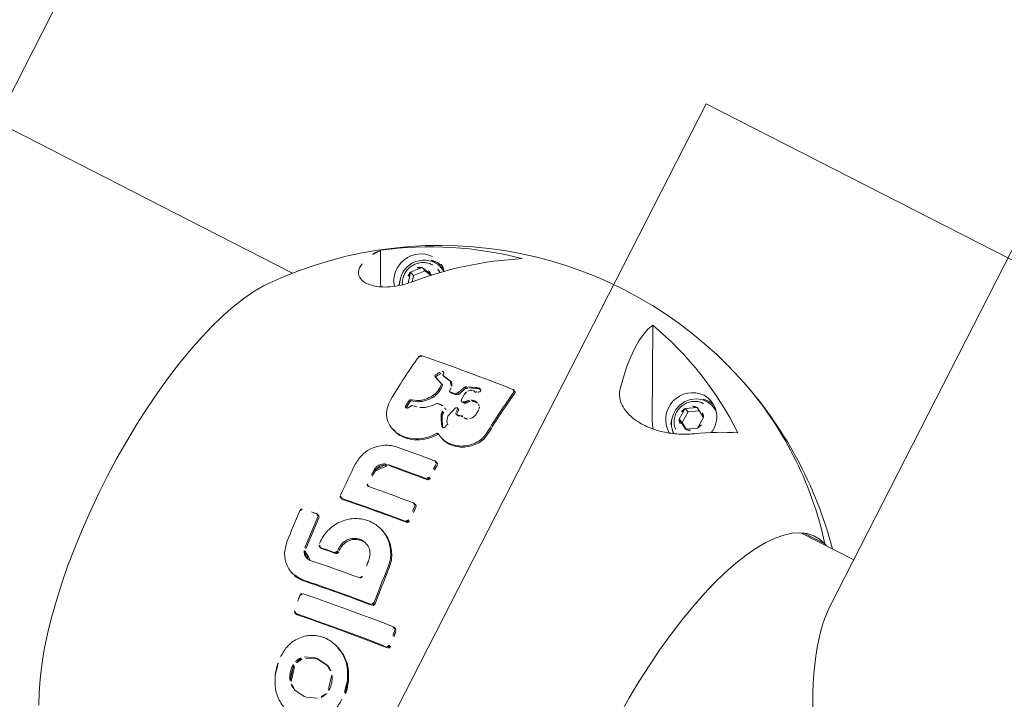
# Model space of a CAD drawing. Extents: x 5459245 to 5462690, y 5971016 to 5972523.
# Tile 100 of 198: x 5462451.763 to 5462452.005, y 5972211.805 to 5972211.972. Entities that reach past the tile are written whole.
import ezdxf

# ---------------------------------------------------------------- set-up
doc = ezdxf.new("R2010")
doc.units = 0
doc.layers.add('A_MAŁA ARCHITEKTURA', color=195, linetype='CONTINUOUS', lineweight=9)

# ---------------------------------------------------------------- blocks, each defined once
blk = doc.blocks.new('A$C43995eb0')
at = {"layer": 'A_MAŁA ARCHITEKTURA'}
for p, q in [((3296.64, 150), (3296.64, -150)), ((3296.64, -150), (3596.64, -150)), ((3092.12, -303.62), (3692.12, -303.62))]:
    blk.add_line(p, q, dxfattribs=at)
at = {"layer": 'A_MAŁA ARCHITEKTURA', "linetype": 'Continuous'}
for p, q in [((3168.68, -66.5), (3392.9, -66.5)), ((3380.14, -66.5), (3380.14, -81.1)), ((3379.89, -74.62), (3380.14, -74.02)), ((3379.91, -80.54), (3379.89, -74.62)), ((3362.41, -114.27), (3362.79, -113.48)), ((3362.41, -114.27), (3362.22, -114.78)), ((3365.75, -115.44), (3364.27, -117.9)), ((3368.79, -115.52), (3365.75, -115.44)), ((3370.36, -118.07), (3368.79, -115.52)), ((3364.27, -117.9), (3365.84, -120.44)), ((3364.76, -117.07), (3366.22, -119.43)), ((3368.89, -120.53), (3370.36, -118.07)), ((3369.27, -119.51), (3370.25, -117.88)), ((3366.22, -119.43), (3365.84, -120.44)), ((3365.84, -120.44), (3368.89, -120.53)), ((3366.22, -119.43), (3369.27, -119.51)), ((3369.27, -119.51), (3368.89, -120.53)), ((3351.24, -136.88), (3372.21, -126.34)), ((3381.16, -159.79), (3381.03, -160.13)), ((3446.65, -159.37), (3446.52, -159.71)), ((3389.32, -165.55), (3390.79, -165.69)), ((3390.79, -165.69), (3391.72, -166.08)), ((3384.5, -168.16), (3384.49, -167.85)), ((3384.63, -167.82), (3384.62, -167.51)), ((3385.41, -170.5), (3384.84, -168.92)), ((3385.54, -170.16), (3384.96, -168.59)), ((3385.79, -168.36), (3385.69, -168.75)), ((3386.07, -169.78), (3385.97, -169.66)), ((3386.44, -170.1), (3386.07, -169.78)), ((3389.49, -169.75), (3389.49, -169.93)), ((3405.57, -168.81), (3405.44, -169.15)), ((3417.18, -168.78), (3417.06, -169.12)), ((3457.28, -169.66), (3457.15, -170)), ((3470.65, -168.6), (3471.67, -171.1)), ((3387.69, -171.92), (3386.23, -171.37)), ((3387.82, -171.58), (3386.36, -171.03)), ((3389.14, -170.5), (3387.4, -170.44)), ((3388.39, -172.09), (3388.52, -172.45)), ((3389.32, -170.41), (3389.47, -170.02)), ((3389.36, -170.09), (3389.36, -170.27)), ((3392.3, -170.31), (3391.51, -170.32)), ((3394.02, -171.65), (3391.56, -170.92)), ((3392.43, -169.97), (3391.63, -169.98)), ((3394.15, -171.65), (3394.78, -171.51)), ((3395.5, -171.22), (3394.78, -171.51)), ((3395.84, -172.32), (3396.41, -171.91)), ((3396.11, -170.8), (3396.17, -170.88)), ((3396.28, -172.25), (3396.34, -172.22)), ((3396.89, -171.96), (3396.34, -172.22)), ((3396.41, -171.91), (3396.47, -171.88)), ((3397.02, -171.62), (3396.47, -171.88)), ((3397.18, -171.46), (3397.02, -171.62)), ((3399.62, -170.62), (3399.75, -170.28)), ((3461.95, -172.98), (3462.3, -170.21)), ((3462.07, -172.64), (3462.42, -169.87)), ((3471.74, -171.7), (3471.4, -174.46)), ((3471.67, -171.1), (3471.74, -171.7)), ((3387.51, -174.08), (3388.37, -174.12)), ((3388.26, -172.43), (3388.39, -172.79)), ((3388.39, -172.79), (3388.61, -173.82)), ((3388.52, -172.45), (3388.74, -173.48)), ((3388.58, -174.03), (3388.73, -173.64)), ((3395.71, -172.66), (3394.6, -173.27)), ((3395.84, -172.32), (3394.73, -172.93)), ((3395.71, -172.66), (3396.28, -172.25)), ((3426.63, -173.04), (3426.5, -173.38)), ((3462.02, -173.58), (3461.95, -172.98)), ((3463.05, -176.07), (3462.02, -173.58)), ((3462.15, -173.24), (3462.07, -172.64)), ((3463.18, -175.73), (3462.15, -173.24)), ((3385.75, -177.26), (3385.9, -176.86)), ((3385.79, -177.12), (3386.1, -175.11)), ((3385.92, -176.78), (3386.23, -174.77)), ((3387.06, -178.45), (3387.68, -176.74)), ((3387.59, -176.97), (3387.46, -177.31)), ((3392.62, -175.47), (3393.75, -176.38)), ((3393.75, -176.38), (3394.79, -177.58)), ((3385.28, -177.3), (3385.51, -177.33)), ((3386.14, -178.76), (3386.47, -178.94)), ((3386.26, -178.42), (3386.6, -178.6)), ((3386.9, -178.81), (3386.76, -178.96)), ((3387.02, -178.47), (3386.88, -178.62)), ((3387.06, -178.45), (3386.9, -178.81)), ((3387.19, -178.11), (3387.02, -178.47)), ((3395.82, -180.61), (3395.57, -179.47)), ((3394.22, -180.19), (3394.61, -181.31)), ((3394.35, -179.85), (3394.74, -180.97)), ((3394.7, -181.63), (3394.61, -181.31)), ((3394.83, -181.29), (3394.74, -180.97)), ((3396.89, -182.06), (3395.02, -181.91)), ((3397.01, -181.72), (3395.14, -181.58)), ((3396.05, -180.87), (3396.77, -181.3)), ((3403.2, -182.25), (3403.33, -181.91)), ((3454.46, -183.06), (3454.61, -182.66)), ((3424.04, -186.03), (3424.19, -185.63)), ((3430.42, -188.85), (3430.27, -189.24)), ((3439.03, -188.23), (3430.78, -188.89)), ((3439.15, -187.89), (3430.91, -188.55)), ((3445.96, -188.33), (3446.09, -187.99)), ((3362.41, -189.45), (3362.22, -189.96)), ((3365.04, -191.14), (3364.42, -193.94)), ((3365.2, -191.1), (3364.8, -192.92)), ((3365.04, -191.14), (3365.14, -191.04)), ((3365.19, -191.09), (3365.04, -191.14)), ((3364.8, -192.92), (3364.42, -193.94)), ((3364.42, -193.94), (3366.7, -195.96)), ((3364.8, -192.92), (3367.08, -194.94)), ((3367.08, -194.94), (3366.7, -195.96)), ((3366.7, -195.96), (3369.36, -195.24)), ((3367.08, -194.94), (3368.66, -194.52)), ((3372.21, -201.51), (3373.33, -200.84)), ((3365.3, -204.99), (3372.21, -201.51)), ((3380.14, -221.75), (3380.14, -250.43)), ((3380.14, -250.43), (3380.14, -390.59))]:
    blk.add_line(p, q, dxfattribs=at)
at = {"layer": 'A_MAŁA ARCHITEKTURA', "linetype": 'Continuous', "flags": 128}
for points in [[(3440.49, -100.48), (3435.62, -100.27), (3430.8, -99.93), (3426.07, -99.47), (3421.44, -98.9), (3416.96, -98.22), (3412.63, -97.42), (3408.48, -96.52), (3404.53, -95.51), (3400.81, -94.42), (3397.34, -93.23), (3394.13, -91.95), (3391.19, -90.6), (3388.56, -89.18), (3386.23, -87.7), (3384.23, -86.17), (3382.56, -84.59), (3381.23, -82.97), (3380.25, -81.32), (3379.62, -79.65), (3379.35, -77.97), (3379.44, -76.29), (3379.89, -74.62)], [(3372.64, -120.11), (3372.31, -120.52), (3371.26, -121.45), (3369.98, -122.08), (3368.57, -122.39), (3367.1, -122.35), (3365.68, -121.96), (3364.38, -121.25), (3363.29, -120.27), (3362.49, -119.08), (3362.01, -117.74), (3361.89, -116.35), (3362.14, -114.99), (3362.74, -113.75), (3363.23, -113.12)], [(3361.61, -116.08), (3361.8, -114.65), (3361.81, -114.59)], [(3372.21, -126.34), (3373.73, -125.38), (3373.99, -125.17)], [(3368.85, -136.91), (3365.91, -137.49), (3363.17, -137.91), (3360.63, -138.16), (3358.29, -138.24), (3356.18, -138.15), (3354.3, -137.9), (3352.65, -137.47), (3351.24, -136.88)], [(3446.48, -160.01), (3446.79, -163.02), (3447.12, -166.02), (3447.45, -168.99), (3447.81, -171.95), (3448.17, -174.88), (3448.55, -177.78), (3448.94, -180.65), (3449.34, -183.49)], [(3454.49, -182.78), (3454.09, -179.94), (3453.7, -177.07), (3453.32, -174.16), (3452.96, -171.23), (3452.61, -168.28), (3452.27, -165.3), (3451.95, -162.3), (3451.64, -159.29)], [(3454.62, -182.44), (3454.22, -179.6), (3453.83, -176.73), (3453.45, -173.82), (3453.09, -170.89), (3452.74, -167.94), (3452.4, -164.96), (3452.07, -161.96), (3451.76, -158.95)], [(3405.41, -169.43), (3405.55, -170.68), (3405.7, -171.93), (3405.84, -173.17), (3405.99, -174.41), (3406.15, -175.65), (3406.3, -176.88), (3406.46, -178.1), (3406.61, -179.32)], [(3411.48, -179.38), (3411.32, -178.16), (3411.16, -176.93), (3411.01, -175.7), (3410.86, -174.47), (3410.71, -173.23), (3410.56, -171.98), (3410.42, -170.74), (3410.28, -169.49)], [(3411.61, -179.04), (3411.45, -177.82), (3411.29, -176.59), (3411.14, -175.36), (3410.99, -174.13), (3410.84, -172.89), (3410.69, -171.64), (3410.55, -170.4), (3410.4, -169.15)], [(3417.02, -169.4), (3417.19, -170.89), (3417.37, -172.36), (3417.54, -173.84), (3417.72, -175.3), (3417.9, -176.76), (3418.09, -178.22), (3418.28, -179.66), (3418.47, -181.1)], [(3424.09, -185.7), (3423.8, -183.7), (3423.52, -181.67), (3423.25, -179.63), (3422.98, -177.58), (3422.72, -175.51), (3422.46, -173.43), (3422.21, -171.34), (3421.97, -169.23)], [(3424.21, -185.36), (3423.93, -183.36), (3423.65, -181.33), (3423.37, -179.29), (3423.11, -177.24), (3422.84, -175.17), (3422.59, -173.09), (3422.34, -171), (3422.1, -168.89)], [(3439.51, -172.97), (3439.71, -174.59), (3439.92, -176.19), (3440.12, -177.79), (3440.33, -179.38), (3440.55, -180.96), (3440.77, -182.53), (3440.99, -184.09), (3441.21, -185.64)], [(3437.24, -184.82), (3437.18, -184.38), (3437.11, -183.93), (3437.05, -183.49), (3436.99, -183.04), (3436.92, -182.6), (3436.86, -182.15), (3436.8, -181.7), (3436.74, -181.25)], [(3437.37, -184.48), (3437.3, -184.04), (3437.24, -183.59), (3437.18, -183.15), (3437.11, -182.7), (3437.05, -182.26), (3436.99, -181.81), (3436.93, -181.36), (3436.86, -180.91)], [(3362, -190.67), (3362.48, -189.37), (3362.91, -188.7)], [(3362.41, -189.45), (3362.67, -188.87), (3362.79, -188.66)], [(3361.61, -191.25), (3361.8, -189.83), (3361.81, -189.76)], [(3370.87, -196.96), (3370.17, -197.22), (3369.62, -197.37)], [(3503.43, -228.92), (3500.64, -230.3), (3497.57, -231.61), (3494.22, -232.84), (3490.62, -233.99), (3486.78, -235.04), (3482.73, -235.99), (3478.49, -236.84), (3474.08, -237.58), (3469.52, -238.21), (3464.84, -238.73), (3460.06, -239.12), (3455.21, -239.4), (3450.31, -239.55), (3445.4, -239.58), (3440.49, -239.49), (3435.62, -239.27), (3430.8, -238.94), (3426.07, -238.48), (3421.44, -237.91), (3416.96, -237.22), (3412.63, -236.43), (3408.48, -235.52), (3404.53, -234.52), (3400.81, -233.42), (3397.34, -232.23), (3394.13, -230.96), (3391.19, -229.61), (3388.56, -228.19), (3386.23, -226.71), (3384.96, -225.77)]]:
    blk.add_lwpolyline(points, dxfattribs=at)
at = {"layer": 'A_MAŁA ARCHITEKTURA', "linetype": 'Continuous'}
for centre, radius, start, end in [((3446.64, -147.06), 100, 131.6823, 159.3723), ((3435.53, -143.03), 88.18, 129.1188, 159.2798), ((3435.57, -143.06), 88.23, 129.1289, 159.2697), ((3430.85, -154.67), 81.58, 143.4716, 167.4066), ((3418.32, -83.73), 57.55, 202.8879, 213.4665), ((3446.64, -147.06), 100, 159.3723, 231.9164), ((3366.9, -117.96), 6.06, 77.3872, 178.1356), ((3367.63, -116.03), 6.02, 180.4337, 216.6772), ((3366.98, -117.85), 2.72, 117.0903, 180.896), ((3367.19, -118.28), 3.2, 59.8951, 116.9177), ((3367.34, -118.18), 3.03, 2.0735, 61.2336), ((3367.44, -117.59), 6.6, 181.5323, 327.054), ((3367.29, -117.79), 3.03, 182.0735, 241.2336), ((3367.65, -118.11), 2.72, 297.0903, 0.896), ((3367.44, -117.68), 3.2, 239.8951, 296.9177), ((3368.37, -116.32), 6.01, 282.0018, 316.8063), ((3405.65, -0.71), 160.96, 261.3761, 265.6529), ((3405.77, -0.37), 160.96, 261.3761, 265.6529), ((3407.16, 140.17), 302.09, 277.589, 278.3296), ((3407.29, 140.51), 302.09, 277.589, 278.3296), ((3853.19, -116.03), 474.27, 185.3694, 188.2415), ((3408.14, 132.31), 301.24, 274.934, 276.7064), ((3408.26, 132.65), 301.24, 274.934, 276.7064), ((3410.48, 68.51), 237.37, 268.9057, 269.7863), ((3410.61, 68.85), 237.37, 268.9057, 269.7863), ((3410.12, 100.83), 269.69, 271.5817, 272.3707), ((3410.25, 101.17), 269.69, 271.5817, 272.3707), ((3429.22, -127.75), 90.15, 210.1129, 227.9581), ((3438.99, -153.52), 89.89, 192.5031, 214.9315), ((3408.8, 126.7), 300.62, 274.9285, 275.7279), ((3411.82, 78.3), 260.09, 270.5348, 271.347), ((3411.95, 78.64), 260.09, 270.5348, 271.347), ((3409.92, 117.74), 299.58, 274.926, 274.9987), ((3410.05, 118.08), 299.58, 274.926, 274.9987), ((3409.65, 121.96), 308.62, 277.525, 278.2494), ((3408.64, -17.14), 169.29, 261.7921, 266.0692), ((3412.41, 79.52), 266.07, 270.5408, 272.4002), ((3410.62, 112.65), 299.26, 274.9264, 274.9992), ((3366.54, -192.94), 5.69, 131.2092, 180.0042), ((3367.63, -191.21), 6.02, 180.4337, 216.6765), ((3367.93, -191.63), 6, 170.8327, 298.904), ((3367.07, -191.99), 4.4, 143.392, 179.2637), ((3366.98, -193.03), 2.71, 135.7017, 199.598), ((3882.89, -120.17), 457.93, 188.7098, 189.1484), ((3367.5, -192.7), 6.66, 182.0728, 308.0599), ((3367.41, -192.86), 3.18, 199.879, 257.069), ((3412.2, 100.08), 294.22, 273.762, 275.3731), ((3367.45, -193.01), 3.05, 255.7082, 314.6118), ((3372.52, -196.78), 10.93, 228.6371, 258.3187)]:
    blk.add_arc(centre, radius, start, end, dxfattribs=at)
blk.add_ellipse((3446.64, 0), major_axis=(63.23, 63.23), ratio=0.32571, start_param=3.456467, end_param=4.694036, dxfattribs=at)
for points, knots in [([(3370.31, -115.47), (3370.89, -116.44), (3372.05, -118.39), (3373.35, -121.89), (3374.01, -125.1), (3374.16, -127.67), (3374.04, -129.82), (3373.55, -132.14), (3372.56, -134.27), (3371.15, -135.89), (3369.87, -136.64), (3369.07, -136.85), (3368.85, -136.91)], [0, 0, 0, 0, 0.174816, 0.349121, 0.487759, 0.558039, 0.628131, 0.711653, 0.795688, 0.870344, 0.964497, 1, 1, 1, 1]), ([(3362.67, -116.92), (3362.7, -117.32), (3362.78, -118.13), (3363.25, -119.28), (3363.97, -120.28), (3364.93, -121.09), (3366.06, -121.66), (3367.32, -121.93), (3368.62, -121.88), (3369.87, -121.5), (3370.89, -120.91), (3371.36, -120.36), (3371.55, -120.14)], [0, 0, 0, 0, 0.098713, 0.199501, 0.300369, 0.402001, 0.504928, 0.609422, 0.715343, 0.822144, 0.929013, 1, 1, 1, 1]), ([(3381, -160.41), (3380.99, -160.37), (3380.99, -160.28), (3381.02, -160.16), (3381.06, -160.05), (3381.15, -159.93), (3381.31, -159.84), (3381.44, -159.85), (3381.51, -159.85)], [0, 0, 0, 0, 0.125192, 0.250141, 0.375162, 0.500485, 0.749701, 1, 1, 1, 1]), ([(3381.16, -159.79), (3381.17, -159.76), (3381.2, -159.7), (3381.28, -159.59), (3381.43, -159.5), (3381.57, -159.51), (3381.64, -159.51)], [0, 0, 0, 0, 0.128651, 0.303416, 0.650954, 1, 1, 1, 1]), ([(3446.48, -160.01), (3446.48, -159.92), (3446.48, -159.75), (3446.61, -159.52), (3446.8, -159.34), (3446.97, -159.3), (3447.06, -159.28)], [0, 0, 0, 0, 0.249732, 0.499623, 0.749453, 1, 1, 1, 1]), ([(3446.65, -159.37), (3446.68, -159.31), (3446.74, -159.17), (3446.93, -159), (3447.1, -158.96), (3447.19, -158.94)], [0, 0, 0, 0, 0.288394, 0.643688, 1, 1, 1, 1]), ([(3450.92, -158.74), (3451.01, -158.73), (3451.14, -158.73), (3451.3, -158.79), (3451.4, -158.86), (3451.49, -158.94), (3451.59, -159.08), (3451.62, -159.21), (3451.64, -159.29)], [0, 0, 0, 0, 0.249137, 0.374523, 0.499561, 0.624866, 0.750155, 1, 1, 1, 1]), ([(3451.05, -158.4), (3451.14, -158.39), (3451.26, -158.39), (3451.42, -158.45), (3451.53, -158.52), (3451.62, -158.6), (3451.72, -158.74), (3451.75, -158.87), (3451.76, -158.95)], [0, 0, 0, 0, 0.249135, 0.374521, 0.499557, 0.624613, 0.750157, 1, 1, 1, 1]), ([(3393.45, -161.21), (3393.97, -161.29), (3395.02, -161.46), (3396.53, -162.25), (3397.89, -163.38), (3399, -164.84), (3399.75, -166.56), (3400.06, -168.38), (3399.88, -170.18), (3399.36, -171.15), (3399.09, -171.64)], [0, 0, 0, 0, 0.1254608, 0.2500666, 0.3746969, 0.4997069, 0.6250196, 0.7495585, 0.874271, 1, 1, 1, 1]), ([(3393.57, -160.87), (3394.1, -160.95), (3395.15, -161.12), (3396.66, -161.91), (3398.02, -163.04), (3399.12, -164.5), (3399.88, -166.21), (3400.17, -168.03), (3400.09, -169.45), (3399.77, -170.1), (3399.69, -170.25)], [0, 0, 0, 0, 0.136675, 0.273712, 0.410638, 0.546977, 0.68369, 0.820536, 0.95743, 1, 1, 1, 1]), ([(3465.64, -181.35), (3464.55, -181.29), (3462.39, -181.16), (3459.52, -179.62), (3457.42, -177.22), (3456.41, -174.15), (3456.67, -170.88), (3458.06, -167.87), (3460.39, -165.4), (3462.41, -164.48), (3463.42, -164.01)], [0, 0, 0, 0, 0.1250163, 0.2498244, 0.3746844, 0.4996234, 0.6246234, 0.7495378, 0.874347, 1, 1, 1, 1]), ([(3457.39, -169.71), (3457.67, -168.99), (3458.34, -167.26), (3460.54, -165.07), (3462.54, -164.14), (3463.55, -163.67)], [0, 0, 0, 0, 0.2599906, 0.6287488, 1, 1, 1, 1]), ([(3463.42, -164.01), (3464.19, -163.77), (3465.74, -163.29), (3467.34, -163.16), (3468.14, -163.1)], [0, 0, 0, 0, 0.5, 1, 1, 1, 1]), ([(3463.55, -163.67), (3464.32, -163.43), (3465.87, -162.95), (3467.47, -162.82), (3468.27, -162.76)], [0, 0, 0, 0, 0.4998, 1, 1, 1, 1]), ([(3468.14, -163.1), (3469.22, -163.15), (3471.39, -163.26), (3474.26, -164.76), (3476.38, -167.14), (3477.4, -170.22), (3477.13, -173.52), (3475.72, -176.54), (3473.39, -179.03), (3471.37, -179.97), (3470.36, -180.44)], [0, 0, 0, 0, 0.1250472, 0.2497744, 0.3745899, 0.499526, 0.6245352, 0.7494801, 0.8743221, 1, 1, 1, 1]), ([(3384.62, -167.44), (3384.66, -167.39), (3384.75, -167.3), (3384.86, -167.27), (3384.92, -167.26)], [0, 0, 0, 0, 0.499175, 1, 1, 1, 1]), ([(3384.92, -167.26), (3384.96, -167.26), (3385.04, -167.25), (3385.16, -167.3), (3385.28, -167.38), (3385.33, -167.47), (3385.36, -167.51)], [0, 0, 0, 0, 0.249615, 0.499509, 0.749564, 1, 1, 1, 1]), ([(3388.02, -168.3), (3387.95, -168.13), (3387.83, -167.79), (3387.78, -167.25), (3387.84, -166.73), (3387.97, -166.44), (3388.04, -166.29)], [0, 0, 0, 0, 0.249818, 0.50022, 0.750548, 1, 1, 1, 1]), ([(3388.14, -167.96), (3388.08, -167.79), (3387.96, -167.45), (3387.91, -166.91), (3387.96, -166.58), (3387.99, -166.42)], [0, 0, 0, 0, 0.335866, 0.672516, 1, 1, 1, 1]), ([(3388.04, -166.29), (3388.1, -166.19), (3388.24, -165.98), (3388.43, -165.84), (3388.53, -165.78)], [0, 0, 0, 0, 0.499855, 1, 1, 1, 1]), ([(3388.53, -165.78), (3388.65, -165.71), (3388.9, -165.58), (3389.18, -165.56), (3389.32, -165.55)], [0, 0, 0, 0, 0.499874, 1, 1, 1, 1]), ([(3391.72, -166.08), (3391.88, -166.2), (3392.2, -166.43), (3392.42, -166.79), (3392.54, -166.96)], [0, 0, 0, 0, 0.500364, 1, 1, 1, 1]), ([(3392.54, -166.96), (3392.59, -167.06), (3392.68, -167.25), (3392.74, -167.57), (3392.72, -167.89), (3392.65, -168.07), (3392.61, -168.16)], [0, 0, 0, 0, 0.250187, 0.499858, 0.749375, 1, 1, 1, 1]), ([(3443.31, -166.87), (3443.4, -166.87), (3443.57, -166.86), (3443.8, -166.99), (3443.97, -167.18), (3444.01, -167.34), (3444.02, -167.42)], [0, 0, 0, 0, 0.24974, 0.499545, 0.749445, 1, 1, 1, 1]), ([(3443.44, -166.53), (3443.53, -166.53), (3443.7, -166.53), (3443.92, -166.65), (3444.1, -166.84), (3444.13, -167), (3444.15, -167.08)], [0, 0, 0, 0, 0.24974, 0.499545, 0.749445, 1, 1, 1, 1]), ([(3463.88, -168.06), (3464.24, -167.84), (3464.96, -167.4), (3466.17, -167.05), (3467.4, -166.92), (3468.2, -167.07), (3468.6, -167.14)], [0, 0, 0, 0, 0.250882, 0.500254, 0.750417, 1, 1, 1, 1]), ([(3468.6, -167.14), (3469.02, -167.29), (3469.84, -167.58), (3470.38, -168.26), (3470.65, -168.6)], [0, 0, 0, 0, 0.500147, 1, 1, 1, 1]), ([(3384.49, -167.85), (3384.5, -167.77), (3384.51, -167.61), (3384.58, -167.5), (3384.62, -167.44)], [0, 0, 0, 0, 0.499639, 1, 1, 1, 1]), ([(3384.76, -168.79), (3384.7, -168.69), (3384.6, -168.55), (3384.52, -168.33), (3384.51, -168.22), (3384.5, -168.16)], [0, 0, 0, 0, 0.498893, 0.749318, 1, 1, 1, 1]), ([(3384.89, -168.45), (3384.82, -168.36), (3384.73, -168.21), (3384.65, -167.99), (3384.64, -167.88), (3384.63, -167.82)], [0, 0, 0, 0, 0.498893, 0.749318, 1, 1, 1, 1]), ([(3384.76, -168.79), (3384.78, -168.81), (3384.81, -168.85), (3384.83, -168.9), (3384.84, -168.92)], [0, 0, 0, 0, 0.499332, 1, 1, 1, 1]), ([(3384.89, -168.45), (3384.9, -168.47), (3384.93, -168.51), (3384.95, -168.56), (3384.96, -168.59)], [0, 0, 0, 0, 0.4993322, 1, 1, 1, 1]), ([(3385.36, -167.51), (3385.39, -167.56), (3385.45, -167.67), (3385.48, -167.79), (3385.49, -167.85)], [0, 0, 0, 0, 0.499308, 1, 1, 1, 1]), ([(3385.62, -168.04), (3385.61, -168.03), (3385.58, -168.01), (3385.54, -167.97), (3385.5, -167.91), (3385.49, -167.87), (3385.49, -167.85)], [0, 0, 0, 0, 0.249797, 0.499153, 0.749166, 1, 1, 1, 1]), ([(3385.62, -168.04), (3385.65, -168.05), (3385.7, -168.08), (3385.75, -168.15), (3385.78, -168.21), (3385.79, -168.26), (3385.8, -168.31), (3385.79, -168.34), (3385.79, -168.36)], [0, 0, 0, 0, 0.249252, 0.498377, 0.624828, 0.748771, 0.874958, 1, 1, 1, 1]), ([(3385.67, -168.89), (3385.67, -168.87), (3385.67, -168.82), (3385.68, -168.77), (3385.69, -168.75)], [0, 0, 0, 0, 0.499139, 1, 1, 1, 1]), ([(3385.97, -169.66), (3385.89, -169.54), (3385.75, -169.3), (3385.7, -169.03), (3385.67, -168.89)], [0, 0, 0, 0, 0.499892, 1, 1, 1, 1]), ([(3388.87, -169.3), (3388.7, -169.17), (3388.35, -168.92), (3388.12, -168.51), (3388.02, -168.3)], [0, 0, 0, 0, 0.500911, 1, 1, 1, 1]), ([(3389, -168.96), (3388.82, -168.83), (3388.47, -168.58), (3388.25, -168.17), (3388.14, -167.96)], [0, 0, 0, 0, 0.500911, 1, 1, 1, 1]), ([(3388.87, -169.3), (3388.93, -169.34), (3389.06, -169.43), (3389.21, -169.62), (3389.33, -169.85), (3389.35, -170.01), (3389.36, -170.09)], [0, 0, 0, 0, 0.250378, 0.500159, 0.749597, 1, 1, 1, 1]), ([(3389, -168.96), (3389.06, -169), (3389.19, -169.09), (3389.34, -169.28), (3389.45, -169.51), (3389.48, -169.67), (3389.49, -169.75)], [0, 0, 0, 0, 0.250378, 0.500159, 0.749597, 1, 1, 1, 1]), ([(3392.85, -169.75), (3392.79, -169.81), (3392.67, -169.92), (3392.51, -169.95), (3392.43, -169.97)], [0, 0, 0, 0, 0.499238, 1, 1, 1, 1]), ([(3392.69, -168.92), (3392.66, -168.86), (3392.59, -168.75), (3392.54, -168.54), (3392.54, -168.34), (3392.59, -168.22), (3392.61, -168.16)], [0, 0, 0, 0, 0.250115, 0.499774, 0.749302, 1, 1, 1, 1]), ([(3392.69, -168.92), (3392.75, -169.02), (3392.86, -169.21), (3392.92, -169.54), (3392.88, -169.86), (3392.77, -170.01), (3392.72, -170.09)], [0, 0, 0, 0, 0.250085, 0.499686, 0.749377, 1, 1, 1, 1]), ([(3405.41, -169.43), (3405.41, -169.39), (3405.4, -169.31), (3405.43, -169.19), (3405.47, -169.08), (3405.54, -168.98), (3405.62, -168.91), (3405.75, -168.83), (3405.87, -168.82), (3405.95, -168.81)], [0, 0, 0, 0, 0.12513, 0.250034, 0.375272, 0.500235, 0.625314, 0.750552, 1, 1, 1, 1]), ([(3405.57, -168.81), (3405.58, -168.79), (3405.61, -168.73), (3405.67, -168.64), (3405.75, -168.57), (3405.88, -168.49), (3406, -168.48), (3406.07, -168.47)], [0, 0, 0, 0, 0.113815, 0.2913, 0.467906, 0.646273, 1, 1, 1, 1]), ([(3409.59, -168.85), (3409.68, -168.86), (3409.84, -168.88), (3410.05, -169.03), (3410.22, -169.23), (3410.26, -169.4), (3410.28, -169.49)], [0, 0, 0, 0, 0.249782, 0.499668, 0.749468, 1, 1, 1, 1]), ([(3409.72, -168.51), (3409.8, -168.52), (3409.96, -168.54), (3410.18, -168.69), (3410.35, -168.89), (3410.38, -169.06), (3410.4, -169.15)], [0, 0, 0, 0, 0.249782, 0.499668, 0.749468, 1, 1, 1, 1]), ([(3417.02, -169.4), (3417.02, -169.32), (3417.02, -169.2), (3417.08, -169.05), (3417.17, -168.92), (3417.33, -168.79), (3417.49, -168.77), (3417.57, -168.76)], [0, 0, 0, 0, 0.249434, 0.374986, 0.500178, 0.749768, 1, 1, 1, 1]), ([(3417.19, -168.78), (3417.2, -168.76), (3417.22, -168.7), (3417.3, -168.58), (3417.46, -168.45), (3417.62, -168.43), (3417.7, -168.42)], [0, 0, 0, 0, 0.110654, 0.288793, 0.64394, 1, 1, 1, 1]), ([(3421.28, -168.63), (3421.36, -168.63), (3421.53, -168.65), (3421.75, -168.78), (3421.92, -168.99), (3421.95, -169.15), (3421.97, -169.23)], [0, 0, 0, 0, 0.249697, 0.499554, 0.749427, 1, 1, 1, 1]), ([(3421.41, -168.29), (3421.49, -168.3), (3421.66, -168.31), (3421.88, -168.44), (3422.04, -168.65), (3422.08, -168.81), (3422.1, -168.89)], [0, 0, 0, 0, 0.249697, 0.499554, 0.749427, 1, 1, 1, 1]), ([(3436.32, -185.5), (3435.71, -185.52), (3434.5, -185.56), (3432.71, -185.18), (3431.01, -184.5), (3429.47, -183.51), (3428.16, -182.26), (3427.11, -180.8), (3426.37, -179.17), (3425.97, -177.45), (3425.93, -175.7), (3426.23, -173.99), (3426.88, -172.38), (3427.86, -170.93), (3429.11, -169.7), (3430.6, -168.75), (3432.26, -168.07), (3433.45, -167.9), (3434.04, -167.81)], [0, 0, 0, 0, 0.062657, 0.12507, 0.187617, 0.250021, 0.312492, 0.374914, 0.437338, 0.499807, 0.562212, 0.624753, 0.687165, 0.749808, 0.812515, 0.874884, 0.93726, 1, 1, 1, 1]), ([(3426.67, -173.05), (3426.79, -172.72), (3427.11, -171.84), (3427.99, -170.59), (3429.23, -169.36), (3430.72, -168.41), (3432.38, -167.73), (3433.57, -167.56), (3434.17, -167.47)], [0, 0, 0, 0, 0.110045, 0.287739, 0.465521, 0.643717, 0.821064, 1, 1, 1, 1]), ([(3446.31, -185.07), (3446.04, -183.18), (3445.49, -179.38), (3444.73, -173.48), (3444.26, -169.45), (3444.02, -167.42)], [0, 0, 0, 0, 0.32968, 0.663009, 1, 1, 1, 1]), ([(3462.3, -170.21), (3462.47, -169.79), (3462.81, -168.94), (3463.53, -168.35), (3463.88, -168.06)], [0, 0, 0, 0, 0.499568, 1, 1, 1, 1]), ([(3386.23, -171.37), (3386.15, -171.33), (3385.98, -171.24), (3385.76, -171.04), (3385.55, -170.8), (3385.46, -170.6), (3385.41, -170.5)], [0, 0, 0, 0, 0.249471, 0.499189, 0.748582, 1, 1, 1, 1]), ([(3386.36, -171.03), (3386.28, -170.99), (3386.11, -170.9), (3385.88, -170.7), (3385.68, -170.46), (3385.59, -170.26), (3385.54, -170.16)], [0, 0, 0, 0, 0.249471, 0.499189, 0.748582, 1, 1, 1, 1]), ([(3387.4, -170.44), (3387.23, -170.42), (3386.91, -170.36), (3386.6, -170.18), (3386.44, -170.1)], [0, 0, 0, 0, 0.500708, 1, 1, 1, 1]), ([(3387.69, -171.92), (3387.75, -171.94), (3387.86, -171.98), (3388.02, -172.1), (3388.16, -172.24), (3388.23, -172.37), (3388.26, -172.43)], [0, 0, 0, 0, 0.249958, 0.499323, 0.749098, 1, 1, 1, 1]), ([(3387.82, -171.58), (3387.88, -171.6), (3387.99, -171.65), (3388.14, -171.76), (3388.29, -171.9), (3388.36, -172.03), (3388.39, -172.09)], [0, 0, 0, 0, 0.2499582, 0.4993231, 0.7490978, 1, 1, 1, 1]), ([(3389.36, -170.27), (3389.35, -170.3), (3389.34, -170.37), (3389.29, -170.44), (3389.22, -170.49), (3389.16, -170.5), (3389.14, -170.5)], [0, 0, 0, 0, 0.2494642, 0.4992865, 0.7493949, 1, 1, 1, 1]), ([(3391.28, -170.57), (3391.27, -170.55), (3391.26, -170.52), (3391.27, -170.46), (3391.29, -170.42), (3391.31, -170.39), (3391.32, -170.38)], [0, 0, 0, 0, 0.249916, 0.499571, 0.749239, 1, 1, 1, 1]), ([(3391.39, -170.79), (3391.36, -170.76), (3391.32, -170.69), (3391.29, -170.61), (3391.28, -170.57)], [0, 0, 0, 0, 0.49926, 1, 1, 1, 1]), ([(3391.32, -170.38), (3391.35, -170.36), (3391.4, -170.32), (3391.47, -170.32), (3391.51, -170.32)], [0, 0, 0, 0, 0.49981, 1, 1, 1, 1]), ([(3391.4, -170.23), (3391.4, -170.21), (3391.39, -170.18), (3391.4, -170.12), (3391.41, -170.08), (3391.44, -170.05), (3391.45, -170.04)], [0, 0, 0, 0, 0.249916, 0.499571, 0.749239, 1, 1, 1, 1]), ([(3391.56, -170.92), (3391.53, -170.91), (3391.46, -170.88), (3391.41, -170.82), (3391.39, -170.79)], [0, 0, 0, 0, 0.4995167, 1, 1, 1, 1]), ([(3391.45, -170.04), (3391.47, -170.02), (3391.53, -169.98), (3391.6, -169.98), (3391.63, -169.98)], [0, 0, 0, 0, 0.49981, 1, 1, 1, 1]), ([(3392.72, -170.09), (3392.66, -170.15), (3392.54, -170.26), (3392.38, -170.29), (3392.3, -170.31)], [0, 0, 0, 0, 0.499238, 1, 1, 1, 1]), ([(3394.15, -171.65), (3394.13, -171.65), (3394.08, -171.66), (3394.04, -171.65), (3394.02, -171.65)], [0, 0, 0, 0, 0.499341, 1, 1, 1, 1]), ([(3395.58, -171.12), (3395.57, -171.14), (3395.55, -171.18), (3395.51, -171.21), (3395.5, -171.22)], [0, 0, 0, 0, 0.499009, 1, 1, 1, 1]), ([(3395.58, -171.12), (3395.62, -171.05), (3395.69, -170.9), (3395.81, -170.8), (3395.87, -170.75)], [0, 0, 0, 0, 0.499112, 1, 1, 1, 1]), ([(3395.87, -170.75), (3395.89, -170.74), (3395.92, -170.72), (3395.99, -170.72), (3396.06, -170.75), (3396.09, -170.78), (3396.11, -170.8)], [0, 0, 0, 0, 0.249704, 0.499786, 0.749767, 1, 1, 1, 1]), ([(3396.4, -170.98), (3396.38, -170.99), (3396.34, -170.99), (3396.27, -170.97), (3396.22, -170.94), (3396.19, -170.9), (3396.17, -170.88)], [0, 0, 0, 0, 0.249915, 0.500042, 0.749993, 1, 1, 1, 1]), ([(3396.4, -170.98), (3396.46, -170.97), (3396.57, -170.94), (3396.69, -170.96), (3396.75, -170.96)], [0, 0, 0, 0, 0.499186, 1, 1, 1, 1]), ([(3396.75, -170.96), (3396.79, -170.97), (3396.86, -170.99), (3396.93, -171.03), (3396.96, -171.05)], [0, 0, 0, 0, 0.4994, 1, 1, 1, 1]), ([(3397.16, -171.58), (3397.13, -171.66), (3397.07, -171.81), (3396.95, -171.91), (3396.89, -171.96)], [0, 0, 0, 0, 0.499055, 1, 1, 1, 1]), ([(3396.96, -171.05), (3397, -171.09), (3397.07, -171.15), (3397.15, -171.28), (3397.19, -171.44), (3397.17, -171.53), (3397.16, -171.58)], [0, 0, 0, 0, 0.2502307, 0.5000796, 0.7497504, 1, 1, 1, 1]), ([(3399.25, -172.2), (3399.93, -172.73), (3401.3, -173.8), (3402.81, -176.08), (3403.64, -178.62), (3403.65, -181.16), (3402.81, -183.37), (3401.3, -185), (3399.32, -185.98), (3397.8, -186.01), (3397.04, -186.03)], [0, 0, 0, 0, 0.12517, 0.249642, 0.374442, 0.499277, 0.624094, 0.749439, 0.874606, 1, 1, 1, 1]), ([(3399.25, -172.2), (3399.2, -172.16), (3399.14, -172.11), (3399.08, -172.02), (3399.05, -171.94), (3399.04, -171.86), (3399.04, -171.78), (3399.06, -171.71), (3399.08, -171.66), (3399.09, -171.64)], [0, 0, 0, 0, 0.24899, 0.37424, 0.499084, 0.624248, 0.749403, 0.874532, 1, 1, 1, 1]), ([(3399.37, -171.86), (3399.33, -171.82), (3399.27, -171.77), (3399.21, -171.68), (3399.18, -171.6), (3399.17, -171.52), (3399.17, -171.44), (3399.19, -171.37), (3399.21, -171.33), (3399.22, -171.3)], [0, 0, 0, 0, 0.24898, 0.375128, 0.499093, 0.624751, 0.749413, 0.874537, 1, 1, 1, 1]), ([(3399.37, -171.86), (3400.06, -172.39), (3401.43, -173.46), (3402.95, -175.74), (3403.74, -178.26), (3403.85, -180.45), (3403.38, -181.51), (3403.22, -181.87)], [0, 0, 0, 0, 0.221843, 0.443368, 0.665116, 0.886959, 1, 1, 1, 1]), ([(3386.1, -175.11), (3386.16, -174.96), (3386.28, -174.64), (3386.63, -174.31), (3387.04, -174.11), (3387.36, -174.09), (3387.51, -174.08)], [0, 0, 0, 0, 0.249161, 0.499088, 0.749149, 1, 1, 1, 1]), ([(3388.61, -173.82), (3388.61, -173.84), (3388.62, -173.88), (3388.61, -173.95), (3388.59, -174), (3388.55, -174.06), (3388.47, -174.12), (3388.4, -174.12), (3388.37, -174.12)], [0, 0, 0, 0, 0.125206, 0.250224, 0.374172, 0.500803, 0.750023, 1, 1, 1, 1]), ([(3392.47, -175.25), (3392.41, -174.89), (3392.28, -174.17), (3392.52, -173.56), (3392.64, -173.25)], [0, 0, 0, 0, 0.499956, 1, 1, 1, 1]), ([(3392.64, -173.25), (3392.65, -173.22), (3392.69, -173.17), (3392.77, -173.13), (3392.86, -173.12), (3392.93, -173.14), (3392.96, -173.15)], [0, 0, 0, 0, 0.249536, 0.499529, 0.749625, 1, 1, 1, 1]), ([(3392.76, -172.91), (3392.78, -172.89), (3392.82, -172.83), (3392.9, -172.8), (3392.99, -172.78), (3393.05, -172.8), (3393.08, -172.81)], [0, 0, 0, 0, 0.249536, 0.4995288, 0.7496254, 1, 1, 1, 1]), ([(3394.6, -173.27), (3394.33, -173.32), (3393.79, -173.41), (3393.24, -173.24), (3392.96, -173.15)], [0, 0, 0, 0, 0.499787, 1, 1, 1, 1]), ([(3394.73, -172.93), (3394.46, -172.98), (3393.92, -173.07), (3393.36, -172.9), (3393.08, -172.81)], [0, 0, 0, 0, 0.499787, 1, 1, 1, 1]), ([(3435.64, -180.74), (3435.1, -180.72), (3434.01, -180.69), (3432.52, -179.9), (3431.45, -178.66), (3430.92, -177.14), (3431.05, -175.55), (3431.79, -174.16), (3433.04, -173.13), (3434.1, -172.92), (3434.63, -172.81)], [0, 0, 0, 0, 0.1253634, 0.2500018, 0.3748697, 0.4997386, 0.624391, 0.7497293, 0.8748459, 1, 1, 1, 1]), ([(3438.8, -172.42), (3438.89, -172.42), (3439.06, -172.42), (3439.28, -172.54), (3439.45, -172.73), (3439.49, -172.89), (3439.51, -172.97)], [0, 0, 0, 0, 0.249727, 0.499548, 0.749433, 1, 1, 1, 1]), ([(3471.4, -174.46), (3471.22, -174.88), (3470.88, -175.73), (3470.17, -176.32), (3469.81, -176.61)], [0, 0, 0, 0, 0.499852, 1, 1, 1, 1]), ([(3387.68, -176.74), (3387.69, -176.72), (3387.71, -176.68), (3387.76, -176.63), (3387.81, -176.62), (3387.84, -176.6)], [0, 0, 0, 0, 0.250055, 0.499973, 1, 1, 1, 1]), ([(3387.81, -176.4), (3387.82, -176.38), (3387.84, -176.34), (3387.89, -176.29), (3387.94, -176.28), (3387.97, -176.27)], [0, 0, 0, 0, 0.250055, 0.499973, 1, 1, 1, 1]), ([(3387.84, -176.6), (3388.41, -176.56), (3389.53, -176.48), (3391.34, -177.15), (3392.73, -178.18), (3393.67, -179.25), (3394.04, -179.88), (3394.22, -180.19)], [0, 0, 0, 0, 0.249692, 0.499296, 0.748632, 0.874477, 1, 1, 1, 1]), ([(3387.97, -176.27), (3388.53, -176.22), (3389.66, -176.14), (3391.47, -176.81), (3392.86, -177.84), (3393.8, -178.91), (3394.17, -179.54), (3394.35, -179.85)], [0, 0, 0, 0, 0.249692, 0.499296, 0.748632, 0.874477, 1, 1, 1, 1]), ([(3392.62, -175.47), (3392.59, -175.44), (3392.54, -175.39), (3392.49, -175.31), (3392.48, -175.27), (3392.47, -175.25)], [0, 0, 0, 0, 0.498291, 0.751816, 1, 1, 1, 1]), ([(3435.77, -180.4), (3435.23, -180.38), (3434.14, -180.35), (3432.65, -179.56), (3431.57, -178.32), (3431.08, -176.81), (3431.07, -175.61), (3431.37, -175.07), (3431.42, -174.98)], [0, 0, 0, 0, 0.192706, 0.38526, 0.57768, 0.770073, 0.962653, 1, 1, 1, 1]), ([(3465.09, -177.52), (3464.68, -177.38), (3463.85, -177.08), (3463.32, -176.41), (3463.05, -176.07)], [0, 0, 0, 0, 0.500457, 1, 1, 1, 1]), ([(3465.22, -177.18), (3464.81, -177.04), (3463.98, -176.74), (3463.44, -176.07), (3463.18, -175.73)], [0, 0, 0, 0, 0.500457, 1, 1, 1, 1]), ([(3469.81, -176.61), (3469.45, -176.83), (3468.74, -177.27), (3467.53, -177.62), (3466.29, -177.74), (3465.49, -177.6), (3465.09, -177.52)], [0, 0, 0, 0, 0.250886, 0.500258, 0.750421, 1, 1, 1, 1]), ([(3469.94, -176.27), (3469.58, -176.49), (3468.87, -176.93), (3467.66, -177.28), (3466.42, -177.4), (3465.62, -177.26), (3465.22, -177.18)], [0, 0, 0, 0, 0.250886, 0.500258, 0.750421, 1, 1, 1, 1]), ([(3471.08, -174.99), (3471.03, -175.11), (3470.79, -175.63), (3470.32, -175.99), (3469.94, -176.27)], [0, 0, 0, 0, 0.2152797, 1, 1, 1, 1]), ([(3384.91, -177.59), (3384.93, -177.55), (3384.95, -177.46), (3385.04, -177.36), (3385.15, -177.31), (3385.23, -177.3), (3385.28, -177.3)], [0, 0, 0, 0, 0.249327, 0.499262, 0.749422, 1, 1, 1, 1]), ([(3385.01, -177.88), (3385, -177.86), (3384.96, -177.82), (3384.93, -177.75), (3384.91, -177.67), (3384.91, -177.62), (3384.91, -177.59)], [0, 0, 0, 0, 0.2503, 0.499961, 0.749423, 1, 1, 1, 1]), ([(3386.14, -178.76), (3385.94, -178.64), (3385.53, -178.42), (3385.19, -178.06), (3385.01, -177.88)], [0, 0, 0, 0, 0.500812, 1, 1, 1, 1]), ([(3385.14, -177.55), (3385.12, -177.52), (3385.09, -177.48), (3385.06, -177.41), (3385.04, -177.33), (3385.04, -177.28), (3385.04, -177.26)], [0, 0, 0, 0, 0.2503, 0.499961, 0.749423, 1, 1, 1, 1]), ([(3386.26, -178.42), (3386.06, -178.3), (3385.66, -178.08), (3385.31, -177.72), (3385.14, -177.55)], [0, 0, 0, 0, 0.500812, 1, 1, 1, 1]), ([(3385.79, -177.12), (3385.79, -177.14), (3385.78, -177.18), (3385.76, -177.25), (3385.7, -177.31), (3385.61, -177.34), (3385.55, -177.34), (3385.51, -177.33)], [0, 0, 0, 0, 0.125173, 0.250237, 0.499817, 0.749608, 1, 1, 1, 1]), ([(3386.76, -178.96), (3386.74, -178.97), (3386.69, -178.99), (3386.62, -178.99), (3386.55, -178.98), (3386.5, -178.96), (3386.47, -178.94)], [0, 0, 0, 0, 0.249874, 0.49965, 0.749663, 1, 1, 1, 1]), ([(3386.88, -178.62), (3386.86, -178.63), (3386.82, -178.65), (3386.75, -178.66), (3386.67, -178.64), (3386.63, -178.62), (3386.6, -178.6)], [0, 0, 0, 0, 0.249874, 0.49965, 0.749663, 1, 1, 1, 1]), ([(3394.79, -177.58), (3394.97, -177.88), (3395.32, -178.48), (3395.49, -179.14), (3395.57, -179.47)], [0, 0, 0, 0, 0.500155, 1, 1, 1, 1]), ([(3414.92, -186.54), (3413.95, -186.44), (3412.02, -186.25), (3409.36, -184.61), (3407.73, -182.61), (3406.89, -180.78), (3406.71, -179.81), (3406.61, -179.32)], [0, 0, 0, 0, 0.249793, 0.499376, 0.748511, 0.873967, 1, 1, 1, 1]), ([(3414.25, -181.78), (3413.93, -181.75), (3413.28, -181.68), (3412.39, -181.14), (3411.85, -180.47), (3411.57, -179.86), (3411.51, -179.54), (3411.48, -179.38)], [0, 0, 0, 0, 0.250366, 0.499308, 0.748473, 0.873948, 1, 1, 1, 1]), ([(3414.38, -181.44), (3414.05, -181.41), (3413.41, -181.34), (3412.52, -180.8), (3411.98, -180.13), (3411.7, -179.52), (3411.64, -179.2), (3411.61, -179.04)], [0, 0, 0, 0, 0.24974, 0.499294, 0.748578, 0.87385, 1, 1, 1, 1]), ([(3395.02, -181.91), (3394.98, -181.9), (3394.92, -181.88), (3394.83, -181.82), (3394.75, -181.74), (3394.72, -181.67), (3394.7, -181.63)], [0, 0, 0, 0, 0.25021, 0.499986, 0.749492, 1, 1, 1, 1]), ([(3395.14, -181.58), (3395.11, -181.56), (3395.05, -181.54), (3394.96, -181.48), (3394.88, -181.4), (3394.85, -181.33), (3394.83, -181.29)], [0, 0, 0, 0, 0.25021, 0.499986, 0.749492, 1, 1, 1, 1]), ([(3396.05, -180.87), (3396.02, -180.86), (3395.97, -180.84), (3395.9, -180.77), (3395.85, -180.7), (3395.83, -180.64), (3395.82, -180.61)], [0, 0, 0, 0, 0.250267, 0.500046, 0.749598, 1, 1, 1, 1]), ([(3396.77, -181.3), (3396.8, -181.33), (3396.86, -181.38), (3396.93, -181.47), (3396.98, -181.57), (3397, -181.65), (3397.01, -181.68)], [0, 0, 0, 0, 0.249907, 0.499238, 0.749138, 1, 1, 1, 1]), ([(3397.01, -181.68), (3397.02, -181.74), (3397.03, -181.84), (3397, -181.94), (3396.99, -181.99)], [0, 0, 0, 0, 0.4991138, 1, 1, 1, 1]), ([(3418.47, -181.1), (3418.47, -181.14), (3418.48, -181.22), (3418.45, -181.38), (3418.36, -181.54), (3418.17, -181.69), (3418.01, -181.71), (3417.93, -181.72)], [0, 0, 0, 0, 0.125396, 0.250607, 0.500138, 0.749752, 1, 1, 1, 1]), ([(3418.47, -181.2), (3418.42, -181.25), (3418.3, -181.35), (3418.14, -181.37), (3418.06, -181.38)], [0, 0, 0, 0, 0.498564, 1, 1, 1, 1]), ([(3436.02, -180.71), (3436.11, -180.71), (3436.27, -180.71), (3436.5, -180.83), (3436.68, -181.02), (3436.72, -181.17), (3436.74, -181.25)], [0, 0, 0, 0, 0.249727, 0.499554, 0.749429, 1, 1, 1, 1]), ([(3436.15, -180.37), (3436.23, -180.37), (3436.4, -180.37), (3436.63, -180.49), (3436.8, -180.68), (3436.84, -180.83), (3436.86, -180.91)], [0, 0, 0, 0, 0.249727, 0.499554, 0.749429, 1, 1, 1, 1]), ([(3470.36, -180.44), (3469.58, -180.69), (3468.04, -181.18), (3466.44, -181.3), (3465.64, -181.35)], [0, 0, 0, 0, 0.5, 1, 1, 1, 1]), ([(3384.48, -184.69), (3384.41, -184.67), (3384.26, -184.64), (3384.09, -184.51), (3383.97, -184.38), (3383.9, -184.27), (3383.84, -184.14), (3383.82, -184.06), (3383.81, -184.02)], [0, 0, 0, 0, 0.249123, 0.498004, 0.622978, 0.74866, 0.87411, 1, 1, 1, 1]), ([(3396.99, -181.99), (3396.99, -182), (3396.98, -182.02), (3396.95, -182.04), (3396.92, -182.06), (3396.9, -182.06), (3396.89, -182.06)], [0, 0, 0, 0, 0.247175, 0.499606, 0.748246, 1, 1, 1, 1]), ([(3450.07, -184), (3449.98, -184), (3449.81, -184.01), (3449.58, -183.9), (3449.4, -183.72), (3449.36, -183.57), (3449.34, -183.49)], [0, 0, 0, 0, 0.249767, 0.499596, 0.749427, 1, 1, 1, 1]), ([(3454.49, -182.78), (3454.5, -182.82), (3454.5, -182.9), (3454.47, -183.05), (3454.38, -183.24), (3454.18, -183.4), (3454.02, -183.44), (3453.93, -183.46)], [0, 0, 0, 0, 0.125404, 0.250614, 0.50014, 0.749775, 1, 1, 1, 1]), ([(3454.62, -182.44), (3454.62, -182.48), (3454.63, -182.56), (3454.62, -182.65), (3454.59, -182.7), (3454.58, -182.71)], [0, 0, 0, 0, 0.424314, 0.847977, 1, 1, 1, 1]), ([(3424.09, -185.7), (3424.09, -185.78), (3424.09, -185.94), (3423.98, -186.14), (3423.79, -186.28), (3423.63, -186.31), (3423.55, -186.32)], [0, 0, 0, 0, 0.249698, 0.499539, 0.74943, 1, 1, 1, 1]), ([(3424.21, -185.36), (3424.22, -185.45), (3424.23, -185.54), (3424.19, -185.62), (3424.18, -185.63)], [0, 0, 0, 0, 0.843658, 1, 1, 1, 1]), ([(3437.24, -184.82), (3437.24, -184.9), (3437.25, -185.06), (3437.13, -185.26), (3436.94, -185.42), (3436.78, -185.45), (3436.69, -185.47)], [0, 0, 0, 0, 0.249729, 0.499554, 0.749429, 1, 1, 1, 1]), ([(3437.37, -184.48), (3437.38, -184.56), (3437.39, -184.66), (3437.34, -184.74), (3437.33, -184.75)], [0, 0, 0, 0, 0.8412677, 1, 1, 1, 1]), ([(3441.21, -185.64), (3441.22, -185.95), (3441.23, -186.57), (3440.76, -187.41), (3440.01, -188.03), (3439.35, -188.16), (3439.03, -188.23)], [0, 0, 0, 0, 0.250626, 0.499785, 0.749162, 1, 1, 1, 1]), ([(3441.19, -186.37), (3441.09, -186.6), (3440.87, -187.11), (3440.13, -187.68), (3439.48, -187.82), (3439.15, -187.89)], [0, 0, 0, 0, 0.287359, 0.642997, 1, 1, 1, 1]), ([(3446.31, -185.07), (3446.33, -186.01), (3446.38, -187.88), (3444.97, -190.38), (3442.69, -192.24), (3440.73, -192.64), (3439.75, -192.85)], [0, 0, 0, 0, 0.250055, 0.49988, 0.74921, 1, 1, 1, 1]), ([(3446.44, -184.73), (3446.54, -185.69), (3446.65, -186.84), (3446.1, -187.79), (3446.01, -187.95)], [0, 0, 0, 0, 0.842037, 1, 1, 1, 1]), ([(3430.24, -189.51), (3430.24, -189.43), (3430.24, -189.28), (3430.35, -189.08), (3430.54, -188.93), (3430.7, -188.9), (3430.78, -188.89)], [0, 0, 0, 0, 0.249732, 0.499563, 0.749427, 1, 1, 1, 1]), ([(3430.4, -188.91), (3430.43, -188.85), (3430.48, -188.73), (3430.67, -188.59), (3430.83, -188.56), (3430.91, -188.55)], [0, 0, 0, 0, 0.288141, 0.643566, 1, 1, 1, 1]), ([(3362.7, -191.94), (3362.69, -192.1), (3362.65, -192.67), (3362.9, -193.64), (3363.42, -194.76), (3364.22, -195.71), (3365.22, -196.45), (3366.05, -196.79), (3366.9, -197.02), (3367.81, -197.13), (3369.06, -196.94), (3369.96, -196.65), (3370.34, -196.36), (3370.38, -196.33)], [0, 0, 0, 0, 0.044717, 0.158905, 0.272655, 0.386738, 0.501876, 0.613643, 0.634283, 0.745711, 0.865687, 0.986435, 1, 1, 1, 1]), ([(3431.51, -193.5), (3431.42, -193.5), (3431.25, -193.49), (3431.03, -193.38), (3430.85, -193.2), (3430.81, -193.05), (3430.79, -192.97)], [0, 0, 0, 0, 0.249706, 0.499533, 0.749438, 1, 1, 1, 1]), ([(3368.85, -194.7), (3369.44, -195.29), (3370.61, -196.48), (3372.23, -198.69), (3373.34, -200.82), (3374.02, -202.85), (3374.18, -204.46), (3373.99, -205.69), (3373.52, -206.69), (3372.71, -207.41), (3371.57, -207.7), (3370.72, -207.56), (3370.31, -207.49)], [0, 0, 0, 0, 0.094019, 0.188841, 0.270931, 0.344624, 0.451218, 0.531644, 0.61223, 0.744947, 0.877933, 1, 1, 1, 1])]:
    blk.add_open_spline(points, degree=3, knots=knots, dxfattribs=at)
blk.add_open_spline([(3446.44, -184.73), (3446.03, -181.86), (3445.21, -176.1), (3444.5, -170.09), (3444.15, -167.08)], degree=3, dxfattribs=at)

msp = doc.modelspace()

# ---------------------------------------------------------------- block references
at = {"layer": 'A_MAŁA ARCHITEKTURA', "xscale": 0.001, "yscale": 0.001, "zscale": 0.001, "rotation": 242.9301705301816}
msp.add_blockref('A$C43995eb0', (5462453.5658, 5972214.81866), dxfattribs=at)

doc.saveas('drawing.dxf')
